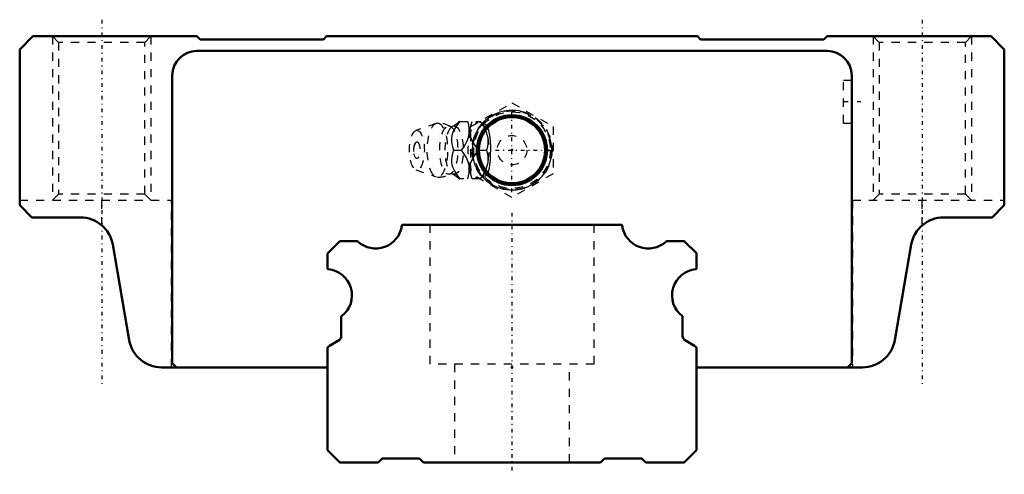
# Model space of a CAD drawing. Header units: millimetres. Extents: x -60 to 60, y -1 to 54.
import ezdxf

# ---------------------------------------------------------------- set-up
doc = ezdxf.new("R2010")
doc.units = ezdxf.units.MM
doc.linetypes.add('Center', pattern=[1.5, 0.45, -0.5, 0.05, -0.5])
doc.linetypes.add('Dashed', pattern=[2, 1, -1])
for name, color, linetype, lineweight in [('2d ConnectionPoints', 7, 'Continuous', 50), ('AM_0', 7, 'Continuous', 50), ('AM_5', 3, 'Continuous', 25), ('AM_7', 7, 'Center', 25), ('AM_9', 6, 'Dashed', 25)]:
    doc.layers.add(name, color=color, linetype=linetype, lineweight=lineweight)

# ---------------------------------------------------------------- blocks, each defined once
blk = doc.blocks.new('1_B_PT1_8_grease_nipple_joint1_SVR_0_in_SVR45C1SS570LG2250BPT1821590001_2')
at = {"layer": 'AM_5', "linetype": 'Dashed'}
blk.add_arc((0, 38.1), 4.28, 75, 15, dxfattribs=at)
at = {"layer": 'AM_7'}
for p, q in [((0, 32.98), (0, 43.22)), ((-5.12, 38.1), (5.12, 38.1))]:
    blk.add_line(p, q, dxfattribs=at)
at = {"layer": 'AM_9'}
for p, q in [((-5, 40.99), (0, 43.87)), ((0, 43.87), (5, 40.99)), ((-9.25, 41.37), (-11.71, 40.5)), ((-6.42, 41.6), (-3.85, 41.6)), ((-5, 35.21), (-5, 40.99)), ((-3.56, 41.25), (-3.85, 41.6)), ((5, 40.99), (5, 35.21)), ((-7.13, 38.1), (-6.14, 38.1)), ((-4.1, 38.1), (-3.12, 38.1)), ((-11.71, 35.7), (-9.25, 34.83)), ((0, 32.33), (-5, 35.21)), ((-3.85, 34.6), (-3.56, 34.95)), ((5, 35.21), (0, 32.33)), ((-3.85, 34.6), (-6.42, 34.6))]:
    blk.add_line(p, q, dxfattribs=at)
for points in [[(-7.26, 40.98), (-7.27, 40.98), (-7.31, 40.97), (-7.38, 40.96), (-7.45, 40.97), (-7.48, 40.98), (-7.48, 40.98)], [(-6.37, 41.6), (-6.77, 41.05), (-7.11, 40.47), (-7.28, 40.06), (-7.37, 39.64), (-7.37, 39.14), (-7.29, 38.65), (-7.13, 38.1)], [(-6.41, 41.61), (-6.52, 41.51), (-6.73, 41.33), (-6.98, 41.15), (-7.27, 40.98)], [(-6.14, 38.1), (-5.89, 38.46), (-5.66, 38.83), (-5.47, 39.23), (-5.32, 39.63), (-5.21, 40.19), (-5.21, 40.76), (-5.28, 41.19), (-5.39, 41.6)], [(-4.1, 38.1), (-4.5, 38.65), (-4.84, 39.23), (-5.01, 39.64), (-5.1, 40.06), (-5.1, 40.56), (-5.02, 41.05), (-4.86, 41.6)], [(-3.87, 41.6), (-3.62, 41.24), (-3.39, 40.87), (-3.2, 40.47), (-3.05, 40.07), (-2.94, 39.51), (-2.94, 38.94), (-3, 38.51), (-3.12, 38.1)], [(-3.56, 34.94), (-3.51, 34.92), (-3.38, 34.91), (-3.25, 34.96), (-3.13, 35.06), (-3.02, 35.22), (-2.92, 35.42), (-2.84, 35.66), (-2.76, 35.95), (-2.71, 36.26), (-2.64, 36.83), (-2.6, 37.42), (-2.59, 38.33), (-2.63, 39.24), (-2.67, 39.67), (-2.73, 40.09), (-2.82, 40.48), (-2.93, 40.81), (-3.05, 41.03), (-3.19, 41.19), (-3.31, 41.27), (-3.43, 41.29), (-3.56, 41.26)], [(-7.13, 38.1), (-7.29, 37.55), (-7.38, 36.97), (-7.37, 36.56), (-7.28, 36.14), (-7.06, 35.64), (-6.77, 35.15), (-6.37, 34.6)], [(-5.39, 34.6), (-5.29, 34.96), (-5.22, 35.33), (-5.2, 35.73), (-5.22, 36.13), (-5.36, 36.69), (-5.6, 37.26), (-5.85, 37.69), (-6.14, 38.1)], [(-4.86, 34.6), (-5.02, 35.15), (-5.11, 35.73), (-5.1, 36.14), (-5.01, 36.56), (-4.8, 37.06), (-4.5, 37.55), (-4.1, 38.1)], [(-3.12, 38.1), (-3.02, 37.74), (-2.95, 37.37), (-2.93, 36.97), (-2.95, 36.57), (-3.09, 36.01), (-3.33, 35.44), (-3.58, 35.01), (-3.87, 34.6)], [(-7.48, 35.22), (-7.48, 35.22), (-7.44, 35.23), (-7.37, 35.24), (-7.29, 35.23), (-7.26, 35.22)], [(-7.27, 35.22), (-7.07, 35.11), (-6.82, 34.94), (-6.6, 34.77), (-6.42, 34.61), (-6.41, 34.6)]]:
    blk.add_lwpolyline(points, dxfattribs=at)
for radius in [4.88, 4.86, 4.8, 4.67, 4.06, 1.8]:
    blk.add_circle((0, 38.1), radius, dxfattribs=at)
for centre, radius, start, end in [((-9.09, 38.1), 3.3, 60.8606, 90), ((-10.18, 38.1), 1.82, 153.7155, 206.2845), ((-9.09, 38.1), 3.3, 270, 299.1394)]:
    blk.add_arc(centre, radius, start, end, dxfattribs=at)
for centre, major_axis in [((-9.09, 38.1), (0, 3.3)), ((-7.71, 38.1), (0, 2.94)), ((-7.04, 38.1), (0, 2.94)), ((-11.59, 38.1), (0, 2.42)), ((-11.59, 38.1), (0, 1.01))]:
    blk.add_ellipse(centre, major_axis=major_axis, ratio=0.374607, dxfattribs=at)
for major_axis, start_param, end_param in [((0, 3.44), 5.871519, 9.836445), ((0, -3.44), 0.411667, 2.729926)]:
    blk.add_ellipse((-4.08, 38.1), major_axis=major_axis, ratio=0.374607, start_param=start_param, end_param=end_param, dxfattribs=at)
blk = doc.blocks.new('2_SVR_45C1SSB_PT1_81_Slide_0_in_SVR45C1SS570LG2250BPT1821590001_2')
at = {"layer": 'AM_0'}
for p, q in [((-58.4, 52), (-60, 50.4)), ((-38.4, 52), (-58.4, 52)), ((-38.01, 51.6), (-38.4, 52)), ((-22.99, 51.6), (-38.01, 51.6)), ((-22.6, 52), (-22.99, 51.6)), ((22.6, 52), (-22.6, 52)), ((22.99, 51.6), (22.6, 52)), ((38.01, 51.6), (22.99, 51.6)), ((38.4, 52), (38.01, 51.6)), ((58.4, 52), (38.4, 52)), ((60, 50.4), (58.4, 52)), ((-60, 50.4), (-60, 31.4)), ((60, 31.4), (60, 50.4)), ((38.4, 50.2), (-38.4, 50.2)), ((-41.4, 47.2), (-41.4, 12.1)), ((41.4, 12.1), (41.4, 47.2)), ((-60, 31.4), (-58.5, 29.9)), ((58.5, 29.9), (60, 31.4)), ((-58.5, 29.9), (-52.6, 29.9)), ((52.6, 29.9), (58.5, 29.9)), ((-48.66, 26.58), (-46.64, 14.92)), ((46.64, 14.92), (48.66, 26.58)), ((-41.4, 12.1), (-40.9, 11.6)), ((40.9, 11.6), (41.4, 12.1)), ((-42.7, 11.6), (-22.5, 11.6)), ((22.5, 11.6), (42.7, 11.6))]:
    blk.add_line(p, q, dxfattribs=at)
for radius in [4.27, 4.04]:
    blk.add_circle((0, 38.1), radius, dxfattribs=at)
for centre, radius, start, end in [((-38.4, 47.2), 3, 90, 180), ((38.4, 47.2), 3, 360, 90), ((-52.6, 25.9), 4, 9.8115, 90), ((52.6, 25.9), 4, 90, 170.1885), ((-42.7, 15.6), 4, 189.8115, 270), ((42.7, 15.6), 4, 270, 350.1885)]:
    blk.add_arc(centre, radius, start, end, dxfattribs=at)
at = {"layer": 'AM_5', "linetype": 'Dashed'}
for p, q in [((-56, 52), (-56, 32)), ((-44, 52), (-44, 32)), ((44, 52), (44, 32)), ((56, 52), (56, 32))]:
    blk.add_line(p, q, dxfattribs=at)
at = {"layer": 'AM_5'}
blk.add_arc((0, 38.1), 4.86, 75, 15, dxfattribs=at)
at = {"layer": 'AM_7'}
for p, q in [((-50, 54.02), (-50, 9.58)), ((50, 54.02), (50, 9.58)), ((42.5, 44), (40.3, 44))]:
    blk.add_line(p, q, dxfattribs=at)
at = {"layer": 'AM_9'}
for p, q in [((-56, 52), (-55.25, 51.25)), ((-44.75, 51.25), (-44, 52)), ((44, 52), (44.75, 51.25)), ((55.25, 51.25), (56, 52)), ((-55.25, 51.25), (-55.25, 32.75)), ((-44.75, 51.25), (-55.25, 51.25)), ((-44.75, 32.75), (-44.75, 51.25)), ((44.75, 51.25), (44.75, 32.75)), ((55.25, 51.25), (44.75, 51.25)), ((55.25, 32.75), (55.25, 51.25)), ((40.4, 41.4), (40.4, 46.6)), ((41.4, 46.6), (40.4, 46.6)), ((40.4, 41.4), (41.4, 41.4)), ((-55.25, 32.75), (-56, 32)), ((-44.75, 32.75), (-55.25, 32.75)), ((-44, 32), (-44.75, 32.75)), ((44.75, 32.75), (44, 32)), ((55.25, 32.75), (44.75, 32.75)), ((56, 32), (55.25, 32.75)), ((-60, 32), (-41.5, 32)), ((-50, 28.94), (-50, 32)), ((-41.5, 11.6), (-41.5, 32)), ((41.5, 32), (41.5, 11.6)), ((41.5, 32), (60, 32)), ((50, 28.94), (50, 32))]:
    blk.add_line(p, q, dxfattribs=at)
blk = doc.blocks.new('3_SVR_45C57022_5_R_Track_0_in_SVR45C1SS570LG2250BPT1821590001_2')
at = {"layer": 'AM_0'}
for p, q in [((13.32, 29), (-13.32, 29)), ((-21, 27), (-22.5, 25.5)), ((-18.86, 27), (-21, 27)), ((20.96, 27), (18.86, 27)), ((22.47, 25.53), (21.03, 26.97)), ((-22.5, 25.5), (-22.5, 23.69)), ((22.5, 23.69), (22.5, 25.46)), ((-20.8, 17.78), (-20.8, 15.4)), ((20.8, 15.4), (20.8, 17.78)), ((-21.04, 14.97), (-22.26, 14.23)), ((22.26, 14.23), (21.04, 14.97)), ((-22.5, 13.8), (-22.5, 1.5)), ((22.5, 1.5), (22.5, 13.8)), ((-22.5, 1.5), (-21, 0)), ((21, 0), (22.5, 1.5)), ((-21, 0), (-16.3, 0)), ((-16.3, 0), (-15.81, 0.5)), ((-15.81, 0.5), (-11.29, 0.5)), ((-11.29, 0.5), (-10.8, 0)), ((-10.8, 0), (10.8, 0)), ((10.8, 0), (11.29, 0.5)), ((11.29, 0.5), (15.81, 0.5)), ((15.81, 0.5), (16.3, 0)), ((16.3, 0), (21, 0))]:
    blk.add_line(p, q, dxfattribs=at)
for centre, radius, start, end in [((-16.6, 29.3), 3.2, 226.6582, 353.0379), ((-13.32, 28.9), 0.1, 90, 173.0379), ((13.32, 28.9), 0.1, 6.962, 90), ((16.6, 29.3), 3.2, 186.9621, 313.3418), ((-18.86, 26.9), 0.1, 46.6582, 90), ((18.86, 26.9), 0.1, 90, 133.3418), ((20.96, 26.9), 0.1, 45, 90), ((22.4, 25.46), 0.1, 360, 45), ((-22.4, 23.69), 0.1, 180, 264.7841), ((-22.7, 20.4), 3.2, 307.3052, 84.7841), ((22.7, 20.4), 3.2, 95.2159, 232.6948), ((22.4, 23.69), 0.1, 275.2159, 0), ((-20.7, 17.78), 0.1, 127.3052, 180), ((20.7, 17.78), 0.1, 0, 52.6948), ((-21.3, 15.4), 0.5, 301.439, 0), ((21.3, 15.4), 0.5, 180, 238.561), ((-22, 13.8), 0.5, 121.439, 180), ((22, 13.8), 0.5, 0, 58.561)]:
    blk.add_arc(centre, radius, start, end, dxfattribs=at)
at = {"layer": 'AM_7'}
blk.add_line((0, 30.45), (0, -1.45), dxfattribs=at)
at = {"layer": 'AM_9'}
for p, q in [((-10, 29), (-10, 12)), ((10, 12), (10, 29)), ((10, 12), (-10, 12)), ((-7, 12), (-7, 0)), ((7, 0), (7, 12))]:
    blk.add_line(p, q, dxfattribs=at)

msp = doc.modelspace()

# ---------------------------------------------------------------- linework, layer by layer
at = {"layer": '2d ConnectionPoints'}
for p in [(0, 38.1), (0, 38.1), (0, 11.6), (0, 11.6), (0, 0), (0, 0)]:
    msp.add_point(p, dxfattribs=at)

# ---------------------------------------------------------------- block references
for name in ['2_SVR_45C1SSB_PT1_81_Slide_0_in_SVR45C1SS570LG2250BPT1821590001_2', '1_B_PT1_8_grease_nipple_joint1_SVR_0_in_SVR45C1SS570LG2250BPT1821590001_2', '3_SVR_45C57022_5_R_Track_0_in_SVR45C1SS570LG2250BPT1821590001_2']:
    msp.add_blockref(name, (0, 0))

doc.saveas('drawing.dxf')
